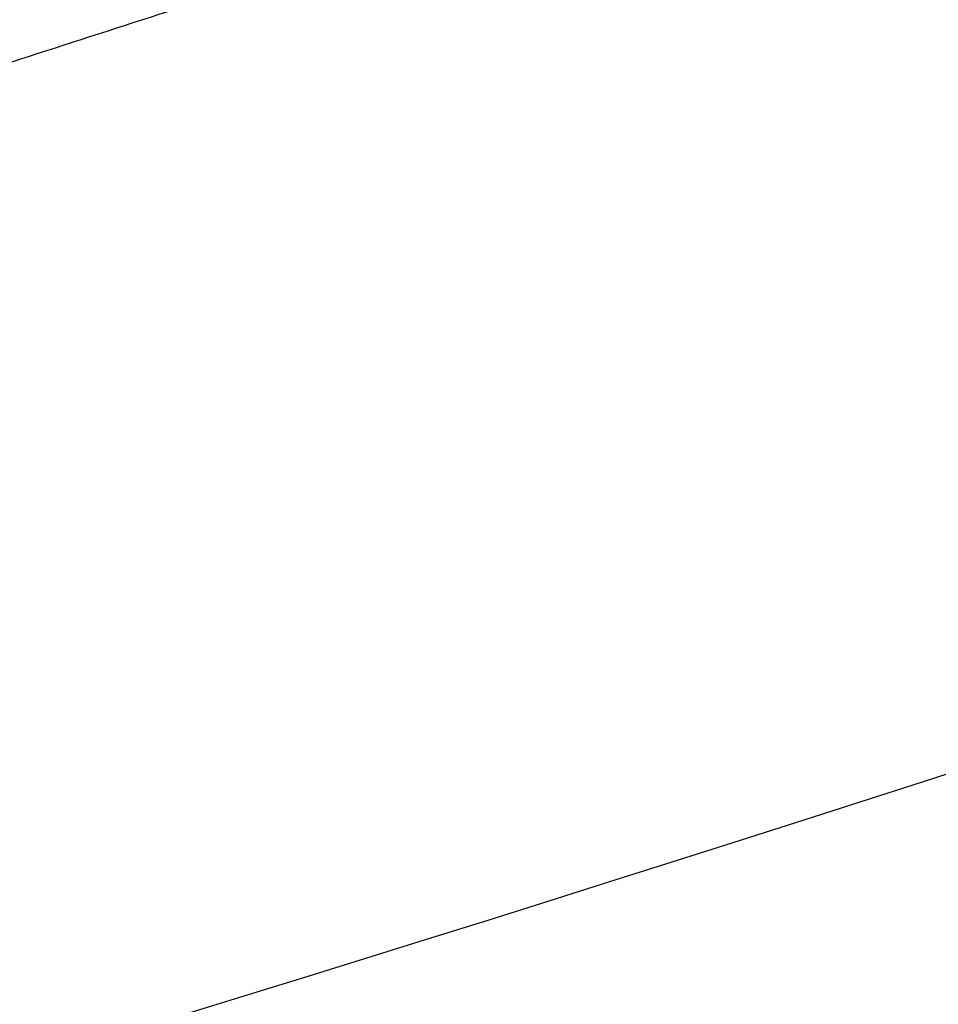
# Model space of a CAD drawing. Header units: millimetres. Extents: x 1305 to 3098, y -356 to 571.
# Tile 21 of 256: x 1326.54 to 1329.93, y -106.16 to -102.52. Entities that reach past the tile are written whole.
import ezdxf

# ---------------------------------------------------------------- set-up
doc = ezdxf.new("R2010")
doc.units = ezdxf.units.MM
doc.layers.add('Calque 02', color=7, linetype='Continuous', true_color=0x000000)

msp = doc.modelspace()

# ---------------------------------------------------------------- linework, layer by layer
at = {"layer": 'Calque 02'}
msp.add_open_spline([(1327.5498, -9.9667, 368.4107), (1327.6533, -11.692, 368.4098), (1327.8753, -15.2498, 368.4085), (1328.2379, -20.6411, 368.4082), (1328.6358, -26.1403, 368.409), (1329.2045, -33.461, 368.4098), (1329.8343, -40.7778, 368.4065), (1330.5237, -48.0957, 368.4015), (1331.0167, -53.0592, 368.3991), (1331.4792, -57.504, 368.3964), (1331.9895, -62.2283, 368.3926), (1332.4194, -66.0304, 368.389), (1332.7539, -68.9, 368.3871), (1332.8891, -70.0501, 368.3866), (1333.0252, -71.1967, 368.3863), (1333.2287, -72.8763, 368.3833), (1333.4264, -74.4491, 368.3767), (1333.6225, -75.9059, 368.3713), (1333.7373, -76.7287, 368.3683), (1333.8552, -77.5503, 368.3653), (1333.9705, -78.3305, 368.3625), (1334.0813, -79.0619, 368.3599), (1334.4474, -81.424, 368.3517), (1335.137, -85.4433, 368.338), (1337.9025, -99.1851, 368.2932), (1342.8139, -115.6757, 368.2476), (1350.7939, -134.2712, 368.2086), (1357.8401, -147.68, 368.1871), (1365.8825, -160.4178, 368.1735), (1374.8644, -172.3951, 368.1681), (1384.7263, -183.5318, 368.1705), (1398.9601, -197.1599, 368.1846), (1413.9501, -208.2729, 368.213), (1429.2136, -216.9643, 368.2527), (1439.1155, -221.7104, 368.2821), (1448.5071, -225.4941, 368.3128), (1457.1483, -228.416, 368.3434), (1463.9988, -230.3142, 368.3692), (1468.97, -231.4934, 368.3886), (1471.6178, -232.0643, 368.3994), (1473.7235, -232.4857, 368.4076), (1475.1847, -232.7632, 368.415), (1476.5656, -233.0136, 368.4234), (1477.8542, -233.2352, 368.4258), (1479.1798, -233.4537, 368.4259), (1480.9573, -233.7446, 368.4275), (1483.2961, -234.1199, 368.4277), (1486.2178, -234.5828, 368.4279), (1489.2661, -235.0665, 368.4292), (1492.3124, -235.5502, 368.4305), (1496.6075, -236.2301, 368.4318), (1501.0368, -236.9273, 368.4326), (1505.5809, -237.6392, 368.433), (1511.3477, -238.5404, 368.4337), (1519.472, -239.8022, 368.4337), (1533.45, -241.9546, 368.4338), (1557.9172, -245.6736, 368.4333), (1592.8843, -250.8518, 368.4321), (1634.8754, -256.852, 368.4304), (1676.8847, -262.6372, 368.429), (1732.9399, -270.0669, 368.4278), (1789.0291, -277.0663, 368.4269), (1845.1689, -283.6358, 368.4244), (1892.0639, -288.8824, 368.423), (1943.7654, -294.3555, 368.4217), (2009.5463, -300.8656, 368.4202), (2084.6564, -307.6547, 368.4185), (2162.3791, -313.883, 368.4171), (2233.4123, -318.9346, 368.416), (2290.3791, -322.5421, 368.4152), (2340.0144, -325.3656, 368.4148), (2424.5901, -329.7457, 368.4156), (2509.2129, -333.044, 368.413), (2593.8516, -335.2662, 368.4147), (2629.1219, -336.012, 368.4151), (2657.3374, -336.5002, 368.4151), (2677.7843, -336.8014, 368.4149), (2695.4088, -337.0177, 368.4138), (2705.9706, -337.1228, 368.4108), (2710.2073, -337.1618, 368.409)], degree=3, knots=[240.199333, 240.199333, 240.199333, 240.199333, 245.002977, 250.107727, 255.213044, 260.318361, 270.529472, 275.634571, 280.73967, 284.401675, 288.063681, 293.958249, 295.0305, 296.102751, 297.175001, 298.247252, 300.841543, 301.628272, 302.415002, 303.201731, 303.988461, 304.643741, 305.299022, 310.757463, 316.215905, 345.077596, 359.603614, 374.129632, 388.656699, 403.183767, 417.711347, 432.238928, 461.294505, 473.167558, 485.040611, 494.456797, 503.872983, 512.787132, 516.130829, 519.474526, 521.079744, 522.684961, 524.025438, 525.365914, 526.717804, 528.069695, 530.773475, 533.848828, 536.92418, 539.999533, 543.074885, 549.965315, 553.41053, 556.855744, 567.442177, 578.028609, 599.201474, 641.546543, 683.891611, 726.23668, 768.581749, 853.271931, 895.617022, 937.962114, 994.704554, 1051.446994, 1136.137205, 1220.827417, 1285.268656, 1349.709895, 1392.055454, 1434.401012, 1603.781503, 1646.126953, 1688.472402, 1709.644486, 1730.81657, 1749.833266, 1762.53627, 1762.53627, 1762.53627, 1762.53627], dxfattribs=at)
for points, degree in [([(1318.196, -105.3586, 345.7111), (1326.38, -102.7196, 255.6292), (1334.5639, -100.0806, 165.5473)], 2), ([(1336.049, -103.2686, 382.7056), (1323.3285, -107.6982, 375.2202), (1317.6887, -108.7612, 360.81), (1319.0535, -108.2951, 345.7111)], 3)]:
    msp.add_open_spline(points, degree=degree, dxfattribs=at)

doc.saveas('drawing.dxf')
